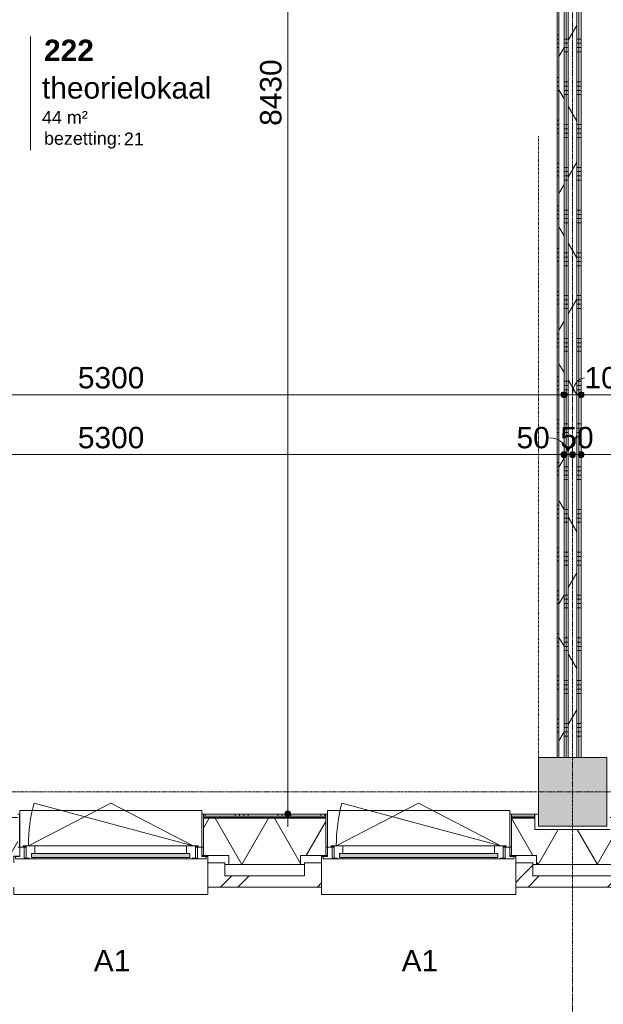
# Model space of a CAD drawing. Header units: millimetres. Extents: x 24475 to 74671, y -6152 to 32037.
# Tile 25 of 36: x 58127 to 61540, y 4158 to 9913. Entities that reach past the tile are written whole.
import ezdxf

# ---------------------------------------------------------------- set-up
doc = ezdxf.new("R2010")
doc.units = ezdxf.units.MM
doc.linetypes.add('Dash', pattern=[6.35, 3.175, -3.175])
doc.linetypes.add('stramien', pattern=[22.225, 12.7, -3.175, 3.175, -3.175])
doc.layers.add('00_Algemeen', color=7, linetype='Continuous', lineweight=9, true_color=0x00a600)
for name, color, linetype, lineweight in [('00_Algemeen-50', 7, 'Continuous', 9), ('05_Bouwplaatsvoorzieningen', 7, 'Continuous', 9), ('22_Metselwerk', 7, 'Continuous', 18), ('25_Metaalconstructiewerk', 7, 'Continuous', 9), ('30_Kozijnen-ramen-deuren', 7, 'Continuous', 9), ('42_Dekvloeren en vloersystemen', 7, 'Continuous', 9)]:
    doc.layers.add(name, color=color, linetype=linetype, lineweight=lineweight)
doc.styles.add('Arial_1', font='arial.ttf', dxfattribs={"height": 125})
doc.styles.add('Arial_4', font='arial.ttf', dxfattribs={"height": 1.5})
doc.styles.add('Arial_5', font='arial.ttf', dxfattribs={"height": 75})
doc.styles.add('Arial_B', font='arialbd.ttf', dxfattribs={"height": 125})
doc.dimstyles.new('00_AEE_maatvoering_2_5mm', dxfattribs={"dimscale": 304.8, "dimtxt": 127.532425, "dimasz": 0.459318, "dimexe": 0.246063, "dimexo": 0.0625, "dimgap": 0, "dimtad": 1, "dimdec": 0, "dimzin": 0, "dimdsep": 46, "dimtxsty": 'Arial_1', "dimblk1": 'DOTSMALL', "dimblk2": 'DOTSMALL', "dimsah": 1, "dimcen": 0.09, "dimdle": 0.246063, "dimazin": 0, "dimtfac": 1, "dimtdec": 4, "dimtix": 1, "dimtmove": 0, "dimatfit": 3, "dimfxl": 0.246063, "dimfxlon": 1, "dimtvp": 1, "dimtolj": 1, "dimtzin": 0, "dimarcsym": 2})
doc.dimstyles.new('00_AEE_maatvoering_2_5mm_1', dxfattribs={"dimscale": 304.8, "dimtxt": 127.532425, "dimasz": 0.459318, "dimexe": 0.246063, "dimexo": 0.0625, "dimgap": 0, "dimtad": 1, "dimdec": 0, "dimzin": 0, "dimdsep": 46, "dimtxsty": 'Arial_1', "dimblk1": 'DOTSMALL', "dimblk2": 'DOTSMALL', "dimsah": 1, "dimcen": 0.09, "dimdle": 0.246063, "dimazin": 0, "dimtfac": 1, "dimtdec": 4, "dimtix": 1, "dimtmove": 1, "dimatfit": 3, "dimfxl": 0.246063, "dimfxlon": 1, "dimtvp": 1, "dimtolj": 1, "dimtzin": 0, "dimarcsym": 2})
pattern_1 = [(360, (61309.98, 9550), (3e-13, 250), []), (360, (61309.98, 9525), (3e-13, 250), []), (360, (61309.98, 9500), (3e-13, 250), []), (360, (61309.98, 9475), (3e-13, 250), [])]
pattern_2 = [(60, (-3440.02, 0), (-346.4102, 200), []), (120, (-3440.02, 0), (-346.4102, -200), [])]
pattern_3 = [(45, (-3240.02, -2e-13), (-282.8427, 282.8427), []), (45, (-3140.02, -3e-13), (-282.8427, 282.8427), [])]

# ---------------------------------------------------------------- blocks, each defined once
blk = doc.blocks.new('Direct Shape - 2410-10368 v1 - IFC-model constructie _zonder onderbouw_ _MM21228_-1202395-02 tweede verdieping - D')
at = {"layer": '25_Metaalconstructiewerk'}
blk.add_hatch(color=256, dxfattribs=at).paths.add_polyline_path([(200, -200), (200, 200), (-200, 200), (-200, -200), (9.7, -200)])
for p, q in [((200, 200), (-200, 200)), ((-200, 200), (-200, -200)), ((200, -200), (200, 200)), ((-200, -200), (200, -200))]:
    blk.add_line(p, q, dxfattribs=at)
blk = doc.blocks.new('Direct Shape - NLRS_28_SC_TLB_kolom vierkant prefab_gen_AT_kolom vierkant_gen_lxb 400x400_800306-1202484-02 tweede verdieping - D')
blk.add_blockref('Direct Shape - 2410-10368 v1 - IFC-model constructie _zonder onderbouw_ _MM21228_-1202395-02 tweede verdieping - D', (0, 0))
blk = doc.blocks.new('2410-10368 v1 - IFC-model constructie _zonder onderbouw_ _MM21228__ifc-1-02 tweede verdieping - D')
at = {"layer": '25_Metaalconstructiewerk', "lineweight": 9}
blk.add_blockref('Direct Shape - NLRS_28_SC_TLB_kolom vierkant prefab_gen_AT_kolom vierkant_gen_lxb 400x400_800306-1202484-02 tweede verdieping - D', (64800, 5400), dxfattribs=at)
blk = doc.blocks.new('31_AEE_kozijnen_KA1_CS77 - AEE_CS 77_Raam merk A1-6832846-02 tweede verdieping - D')
at = {"layer": '30_Kozijnen-ramen-deuren', "true_color": 0xcccccc}
blk.add_hatch(color=254, dxfattribs=at).paths.add_polyline_path([(-443.9, -207.3), (-462.5, -207.3), (-462.5, -231.3), (462.5, -231.3), (462.5, -207.3), (414.1, -207.3)])
at = {"layer": '30_Kozijnen-ramen-deuren'}
for p, q in [((-481.5, -199.5), (-557.5, -199.5)), ((-557.5, -199.5), (-557.5, -212.3)), ((-557.5, -212.3), (-532.5, -212.3)), ((-532.5, -212.3), (-532.5, -267.5)), ((-506.5, -203.3), (-481.5, -203.3)), ((-506.5, -267.5), (-506.5, -203.3)), ((-494.5, -203.8), (-494.5, -272.5)), ((-476.5, -203.8), (-494.5, -203.8)), ((-481.5, -199.5), (-476.5, -199.5)), ((-481.5, -203.3), (-481.5, -199.5)), ((-476.5, -203.3), (-481.5, -203.3)), ((-443.5, -199.5), (-476.5, -199.5)), ((-476.5, -199.5), (-476.5, -203.8)), ((-462.5, -231.3), (-462.5, -207.3)), ((-462.5, -231.3), (-462.5, -207.3)), ((-462.5, -207.3), (462.5, -207.3)), ((443.5, -199.5), (-443.5, -199.5)), ((-443.5, -207.3), (-443.5, -199.5)), ((443.5, -199.5), (443.5, -207.3)), ((476.5, -199.5), (443.5, -199.5)), ((462.5, -207.3), (462.5, -231.3)), ((462.5, -231.3), (462.5, -207.3)), ((476.5, -199.5), (481.5, -199.5)), ((476.5, -203.8), (476.5, -199.5)), ((481.5, -203.3), (476.5, -203.3)), ((494.5, -203.8), (476.5, -203.8)), ((481.5, -199.5), (481.5, -203.3)), ((557.5, -199.5), (481.5, -199.5)), ((481.5, -203.3), (506.5, -203.3)), ((494.5, -272.5), (494.5, -203.8)), ((506.5, -203.3), (506.5, -267.5)), ((532.5, -267.5), (532.5, -212.3)), ((532.5, -212.3), (557.5, -212.3)), ((557.5, -212.3), (557.5, -199.5)), ((-532.5, -267.5), (-506.5, -267.5)), ((-494.5, -272.5), (-511.5, -272.5)), ((-511.5, -272.5), (-511.5, -276.5)), ((-511.5, -276.5), (-443.5, -276.5)), ((-494.5, -267.5), (-506.5, -267.5)), ((-481.5, -276.5), (0, -525.7)), ((-481.5, -276.5), (448.7, -525.7)), ((462.5, -231.3), (-462.5, -231.3)), ((-443.5, -276.5), (-443.5, -231.3)), ((443.5, -276.5), (-443.5, -276.5)), ((0, -525.7), (481.5, -276.5)), ((443.5, -231.3), (443.5, -276.5)), ((443.5, -276.5), (511.5, -276.5)), ((506.5, -267.5), (494.5, -267.5)), ((511.5, -272.5), (494.5, -272.5)), ((506.5, -267.5), (532.5, -267.5)), ((511.5, -276.5), (511.5, -272.5))]:
    blk.add_line(p, q, dxfattribs=at)
blk.add_arc((-481.5, -276.5), 963, 345, 360, dxfattribs=at)
blk = doc.blocks.new('31_AEE_DAI_Dagkant_Interieur - Zonder Onderkant-V21-02 tweede verdieping - D')
at = {"layer": '05_Bouwplaatsvoorzieningen'}
for p, q in [((-533, -267.5), (-542.5, -267.5)), ((-533, -461.5), (-533, -267.5)), ((533, -267.5), (533, -461.5)), ((542.5, -267.5), (533, -267.5)), ((-542.5, -461.5), (-533, -461.5)), ((533, -461.5), (542.5, -461.5))]:
    blk.add_line(p, q, dxfattribs=at)
blk = doc.blocks.new('31_AEE_DAI_Dagkant_Interieur - Zonder Onderkant-V22-02 tweede verdieping - D')
at = {"layer": '05_Bouwplaatsvoorzieningen'}
for p, q in [((-533, -267.5), (-542.5, -267.5)), ((-533, -461.5), (-533, -267.5)), ((533, -267.5), (533, -461.5)), ((542.5, -267.5), (533, -267.5)), ((-542.5, -461.5), (-533, -461.5)), ((533, -461.5), (542.5, -461.5))]:
    blk.add_line(p, q, dxfattribs=at)
blk = doc.blocks.new('42_AEE_VE_vensterbank - Standaard-6843292-02 tweede verdieping - D')
at = {"layer": '05_Bouwplaatsvoorzieningen'}
for p, q in [((-532.5, -482.5), (-532.5, -267.5)), ((532.5, -267.5), (532.5, -482.5)), ((-532.5, -482.5), (532.5, -482.5))]:
    blk.add_line(p, q, dxfattribs=at)
blk = doc.blocks.new('21_AEE_WA_lekdorpel - 21_AEE_WA_lekdorpel-V53-02 tweede verdieping - D')
at = {"layer": '05_Bouwplaatsvoorzieningen'}
for p, q in [((-567.5, -34), (-567.5, 8)), ((-567.5, 8), (567.5, 8)), ((567.5, 8), (567.5, -34)), ((-567.5, -213), (-567.5, -176)), ((-567.5, -215), (-567.5, -213)), ((-532.5, -213), (-567.5, -213)), ((-532.5, -215), (-567.5, -215)), ((567.5, -213), (532.5, -213)), ((567.5, -215), (532.5, -215)), ((567.5, -176), (567.5, -213)), ((567.5, -213), (567.5, -215))]:
    blk.add_line(p, q, dxfattribs=at)
blk = doc.blocks.new('00_AEE_tag_ruimte_groot_2192_zonder PVE - Naam nummer oppervlak bezettingsgraad-5019603-02 tweede verdieping - D')
at = {"layer": '00_Algemeen', "color": 7}
for p, q in [((-8.06, 7.73), (-8.06, 3.23)), ((-8.06, 3.23), (-8.06, 0.65)), ((-8.06, 0.65), (-8.06, -2.44)), ((-8.06, -2.44), (-8.06, -5.54))]:
    blk.add_line(p, q, dxfattribs=at)
at = {"layer": '00_Algemeen', "color": 8, "true_color": 0x808080, "insert": (-6.49, -3.42), "char_height": 1.5, "width": 10.8228, "attachment_point": 1, "style": 'Arial_4'}
blk.add_mtext('bezetting:', dxfattribs=at)
blk = doc.blocks.new('DIMBLOCK23-02 tweede verdieping - D')
at = {"layer": '00_Algemeen-50', "transparency": 16777216}
h = blk.add_hatch(color=256, dxfattribs=at)
edge = h.paths.add_edge_path()
edge.add_arc((56010, 7720.7), 17.5, 0, 360)
h = blk.add_hatch(color=256, dxfattribs=at)
edge = h.paths.add_edge_path()
edge.add_arc((61310, 7720.7), 17.5, 0, 360)
for p, q in [((56010, 7720.7), (56010, 7795.7)), ((61310, 7720.7), (61310, 7795.7)), ((56010, 7720.7), (61310, 7720.7)), ((56010, 7720.7), (56010, 7645.7)), ((61310, 7720.7), (61310, 7645.7))]:
    blk.add_line(p, q, dxfattribs=at)
for centre in [(56010, 7720.7), (61310, 7720.7)]:
    blk.add_circle(centre, 17.5, dxfattribs=at)
at = {"layer": '00_Algemeen-50', "color": 0, "transparency": 16777216, "insert": (58467.7, 7883), "char_height": 125, "width": 461.471, "attachment_point": 1, "line_spacing_factor": 0.941778, "style": 'Arial_1'}
blk.add_mtext('5300', dxfattribs=at)
blk = doc.blocks.new('_DotSmall')
at = {"color": 0, "linetype": 'ByBlock', "const_width": 0.5}
blk.add_lwpolyline([(-0.0625, 0, 1), (0.0625, 0, 1)], format="xyb", close=True, dxfattribs=at)
blk = doc.blocks.new('DIMBLOCK24-02 tweede verdieping - D')
at = {"layer": '00_Algemeen-50', "transparency": 16777216}
h = blk.add_hatch(color=256, dxfattribs=at)
edge = h.paths.add_edge_path()
edge.add_arc((61310, 7720.7), 17.5, 0, 360)
h = blk.add_hatch(color=256, dxfattribs=at)
edge = h.paths.add_edge_path()
edge.add_arc((61410, 7720.7), 17.5, 0, 360)
for p, q in [((61310, 7720.7), (61310, 7795.7)), ((61410, 7720.7), (61410, 7795.7)), ((61310, 7720.7), (61410, 7720.7)), ((61310, 7720.7), (61310, 7645.7)), ((61410, 7720.7), (61410, 7645.7))]:
    blk.add_line(p, q, dxfattribs=at)
for centre in [(61310, 7720.7), (61410, 7720.7)]:
    blk.add_circle(centre, 17.5, dxfattribs=at)
blk.add_ellipse((61429.8, 7720.7), major_axis=(0, 98.1), ratio=0.711803, start_param=0, end_param=1.570796, dxfattribs=at)
at = {"layer": '00_Algemeen-50', "color": 0, "transparency": 16777216, "insert": (61429.8, 7883), "char_height": 125, "width": 346.103, "attachment_point": 1, "line_spacing_factor": 0.941778, "style": 'Arial_1'}
blk.add_mtext('100', dxfattribs=at)
blk = doc.blocks.new('DIMBLOCK25-02 tweede verdieping - D')
at = {"layer": '00_Algemeen-50', "transparency": 16777216}
h = blk.add_hatch(color=256, dxfattribs=at)
edge = h.paths.add_edge_path()
edge.add_arc((61410, 7720.7), 17.5, 0, 360)
h = blk.add_hatch(color=256, dxfattribs=at)
edge = h.paths.add_edge_path()
edge.add_arc((66890, 7720.7), 17.5, 0, 360)
for p, q in [((61410, 7720.7), (61410, 7795.7)), ((66890, 7720.7), (66890, 7795.7)), ((61410, 7720.7), (66965, 7720.7)), ((61410, 7720.7), (61410, 7645.7)), ((66890, 7720.7), (66890, 7645.7))]:
    blk.add_line(p, q, dxfattribs=at)
for centre in [(61410, 7720.7), (66890, 7720.7)]:
    blk.add_circle(centre, 17.5, dxfattribs=at)
at = {"layer": '00_Algemeen-50', "color": 0, "transparency": 16777216, "insert": (63957.7, 7883), "char_height": 125, "width": 461.471, "attachment_point": 1, "line_spacing_factor": 0.941778, "style": 'Arial_1'}
blk.add_mtext('5480', dxfattribs=at)
blk = doc.blocks.new('DIMBLOCK85-02 tweede verdieping - D')
at = {"layer": '00_Algemeen-50', "transparency": 16777216}
h = blk.add_hatch(color=256, dxfattribs=at)
edge = h.paths.add_edge_path()
edge.add_arc((56010, 7370.7), 17.5, 0, 360)
h = blk.add_hatch(color=256, dxfattribs=at)
edge = h.paths.add_edge_path()
edge.add_arc((61310, 7370.7), 17.5, 0, 360)
for p, q in [((56010, 7370.7), (56010, 7445.7)), ((61310, 7370.7), (61310, 7445.7)), ((56010, 7370.7), (61310, 7370.7)), ((56010, 7370.7), (56010, 7295.7)), ((61310, 7370.7), (61310, 7295.7))]:
    blk.add_line(p, q, dxfattribs=at)
for centre in [(56010, 7370.7), (61310, 7370.7)]:
    blk.add_circle(centre, 17.5, dxfattribs=at)
at = {"layer": '00_Algemeen-50', "color": 0, "transparency": 16777216, "insert": (58467.7, 7533), "char_height": 125, "width": 461.471, "attachment_point": 1, "line_spacing_factor": 0.941778, "style": 'Arial_1'}
blk.add_mtext('5300', dxfattribs=at)
blk = doc.blocks.new('DIMBLOCK86-02 tweede verdieping - D')
at = {"layer": '00_Algemeen-50', "transparency": 16777216}
h = blk.add_hatch(color=256, dxfattribs=at)
edge = h.paths.add_edge_path()
edge.add_arc((61310, 7370.7), 17.5, 0, 360)
h = blk.add_hatch(color=256, dxfattribs=at)
edge = h.paths.add_edge_path()
edge.add_arc((61360, 7370.7), 17.5, 0, 360)
for p, q in [((61310, 7370.7), (61310, 7445.7)), ((61360, 7370.7), (61360, 7445.7)), ((61310, 7370.7), (61360, 7370.7)), ((61310, 7370.7), (61310, 7295.7)), ((61360, 7370.7), (61360, 7295.7))]:
    blk.add_line(p, q, dxfattribs=at)
for centre in [(61310, 7370.7), (61360, 7370.7)]:
    blk.add_circle(centre, 17.5, dxfattribs=at)
blk.add_ellipse((61224.7, 7370.7), major_axis=(110.3, 0), ratio=0.889733, start_param=0, end_param=1.570796, dxfattribs=at)
at = {"layer": '00_Algemeen-50', "color": 0, "transparency": 16777216, "insert": (61032.4, 7533), "char_height": 125, "width": 230.736, "attachment_point": 1, "line_spacing_factor": 0.941778, "style": 'Arial_1'}
blk.add_mtext('50', dxfattribs=at)
blk = doc.blocks.new('DIMBLOCK87-02 tweede verdieping - D')
at = {"layer": '00_Algemeen-50', "transparency": 16777216}
h = blk.add_hatch(color=256, dxfattribs=at)
edge = h.paths.add_edge_path()
edge.add_arc((61360, 7370.7), 17.5, 0, 360)
h = blk.add_hatch(color=256, dxfattribs=at)
edge = h.paths.add_edge_path()
edge.add_arc((61410, 7370.7), 17.5, 0, 360)
for p, q in [((61360, 7370.7), (61360, 7445.7)), ((61410, 7370.7), (61410, 7445.7)), ((61360, 7370.7), (61410, 7370.7)), ((61360, 7370.7), (61360, 7295.7)), ((61410, 7370.7), (61410, 7295.7))]:
    blk.add_line(p, q, dxfattribs=at)
for centre in [(61360, 7370.7), (61410, 7370.7)]:
    blk.add_circle(centre, 17.5, dxfattribs=at)
at = {"layer": '00_Algemeen-50', "color": 0, "transparency": 16777216, "insert": (61288.8, 7533), "char_height": 125, "width": 230.736, "attachment_point": 1, "line_spacing_factor": 0.941778, "style": 'Arial_1'}
blk.add_mtext('50', dxfattribs=at)
blk = doc.blocks.new('DIMBLOCK88-02 tweede verdieping - D')
at = {"layer": '00_Algemeen-50', "transparency": 16777216}
h = blk.add_hatch(color=256, dxfattribs=at)
edge = h.paths.add_edge_path()
edge.add_arc((61410, 7370.7), 17.5, 0, 360)
h = blk.add_hatch(color=256, dxfattribs=at)
edge = h.paths.add_edge_path()
edge.add_arc((66760, 7370.7), 17.5, 0, 360)
for p, q in [((61410, 7370.7), (61410, 7445.7)), ((66760, 7370.7), (66760, 7445.7)), ((61410, 7370.7), (66760, 7370.7)), ((61410, 7370.7), (61410, 7295.7)), ((66760, 7370.7), (66760, 7295.7))]:
    blk.add_line(p, q, dxfattribs=at)
for centre in [(61410, 7370.7), (66760, 7370.7)]:
    blk.add_circle(centre, 17.5, dxfattribs=at)
at = {"layer": '00_Algemeen-50', "color": 0, "transparency": 16777216, "insert": (63892.7, 7533), "char_height": 125, "width": 461.471, "attachment_point": 1, "line_spacing_factor": 0.941778, "style": 'Arial_1'}
blk.add_mtext('5350', dxfattribs=at)
blk = doc.blocks.new('DIMBLOCK105-02 tweede verdieping - D')
at = {"layer": '00_Algemeen-50', "transparency": 16777216}
h = blk.add_hatch(color=256, dxfattribs=at)
edge = h.paths.add_edge_path()
edge.add_arc((59695, 13700), 17.5, 0, 360)
h = blk.add_hatch(color=256, dxfattribs=at)
edge = h.paths.add_edge_path()
edge.add_arc((59695, 5270), 17.5, 0, 360)
for p, q in [((59695, 13700), (59620, 13700)), ((59695, 13700), (59695, 5195)), ((59695, 13700), (59770, 13700)), ((59695, 5270), (59620, 5270)), ((59695, 5270), (59770, 5270))]:
    blk.add_line(p, q, dxfattribs=at)
for centre in [(59695, 13700), (59695, 5270)]:
    blk.add_circle(centre, 17.5, dxfattribs=at)
at = {"layer": '00_Algemeen-50', "color": 0, "transparency": 16777216, "insert": (59532.7, 9292.7), "char_height": 125, "width": 461.471, "attachment_point": 1, "rotation": 90, "line_spacing_factor": 0.941778, "style": 'Arial_1'}
blk.add_mtext('8430', dxfattribs=at)

msp = doc.modelspace()

# ---------------------------------------------------------------- hatches: boundary and pattern name
at = {"layer": '22_Metselwerk', "lineweight": 9}
h = msp.add_hatch(dxfattribs=at)
h.set_pattern_fill('FP_119', color=256, angle=90, style=0, pattern_type=2)
h.set_pattern_definition([(180, (61309.98, 9750), (-4e-13, -250), []), (180, (61309.98, 9775), (-4e-13, -250), []), (180, (61309.98, 9800), (-4e-13, -250), []), (180, (61309.98, 9825), (-4e-13, -250), [])])
h.paths.add_polyline_path([(61280, 5600), (61280, 13700), (61270, 13700), (61270, 5600)])
h = msp.add_hatch(dxfattribs=at)
h.set_pattern_fill('FP_13', color=256, angle=60, style=0, pattern_type=2)
h.set_pattern_definition(pattern_2)
h.paths.add_polyline_path([(61310, 5600), (61310, 13725), (61280, 13725), (61280, 5600)])
h = msp.add_hatch(dxfattribs=at)
h.set_pattern_fill('FP_19', color=256, angle=90, style=0, pattern_type=2)
h.set_pattern_definition(pattern_1)
h.paths.add_polyline_path([(61310, 5600), (61322.5, 5600), (61322.5, 13700), (61310, 13700), (61310, 9815.3)])
h = msp.add_hatch(dxfattribs=at)
h.set_pattern_fill('FP_19', color=256, angle=90, style=0, pattern_type=2)
h.set_pattern_definition(pattern_1)
h.paths.add_polyline_path([(61335, 5600), (61335, 13700), (61322.5, 13700), (61322.5, 5600)])
h = msp.add_hatch(dxfattribs=at)
h.set_pattern_fill('FP_11', color=256, angle=60, style=0, pattern_type=2)
h.set_pattern_definition(pattern_2)
h.paths.add_polyline_path([(61335, 5600), (61385, 5600), (61385, 13725), (61335, 13725), (61335, 9815.3)])
h = msp.add_hatch(dxfattribs=at)
h.set_pattern_fill('FP_19', color=256, angle=90, style=0, pattern_type=2)
h.set_pattern_definition(pattern_1)
h.paths.add_polyline_path([(61397.5, 5600), (61397.5, 13712.5), (61385, 13712.5), (61385, 5600)])
h = msp.add_hatch(dxfattribs=at)
h.set_pattern_fill('FP_19', color=256, angle=90, style=0, pattern_type=2)
h.set_pattern_definition(pattern_1)
h.paths.add_polyline_path([(61410, 5600), (61410, 13700), (61397.5, 13700), (61397.5, 5600)])
h = msp.add_hatch(dxfattribs=at)
h.set_pattern_fill('FP_66', color=256, angle=60, style=0, pattern_type=2)
h.set_pattern_definition([(60, (53537.23, 4975.5), (-259.8076, 150), []), (120, (53537.23, 4975.5), (-259.8076, -150), [])])
h.paths.add_polyline_path([(67184.5, 4975.5), (67184.5, 5245.5), (66980, 5245.5), (66980, 5180), (66540, 5180), (66540, 5245.5), (61580, 5245.5), (61580, 5180), (61140, 5180), (61140, 5245.5), (61002.5, 5245.5), (61002.5, 5027.5), (61150, 5027.5), (61150, 4975.5), (65027, 4975.5)])
h.paths.add_polyline_path([(59770, 4975.5), (59770, 5027.5), (59917.5, 5027.5), (59917.5, 5245.5), (59202.5, 5245.5), (59202.5, 5027.5), (59350, 5027.5), (59350, 4975.5), (59731.7, 4975.5)])
h.paths.add_polyline_path([(57746, 4975.5), (57970, 4975.5), (57970, 5027.5), (58117.5, 5027.5), (58117.5, 5245.5), (57402.5, 5245.5), (57402.5, 5027.5), (57550, 5027.5), (57550, 4975.5)])
h.paths.add_polyline_path([(56170, 4975.5), (56170, 5027.5), (56317.5, 5027.5), (56317.5, 5245.5), (56180, 5245.5), (56180, 5180), (55740, 5180), (55740, 5245.5), (55602.5, 5245.5), (55602.5, 5027.5), (55750, 5027.5), (55750, 4975.5), (55760.2, 4975.5)])
h.paths.add_polyline_path([(54370, 4975.5), (54370, 5027.5), (54517.5, 5027.5), (54517.5, 5245.5), (53802.5, 5245.5), (53802.5, 5027.5), (53950, 5027.5), (53950, 4975.5)])
h.paths.add_polyline_path([(52570, 4975.5), (52570, 5027.5), (52717.5, 5027.5), (52717.5, 5245.5), (52002.5, 5245.5), (52002.5, 5027.5), (52150, 5027.5), (52150, 4975.5), (52450.7, 4975.5)])
h.paths.add_polyline_path([(50465, 4975.5), (50770, 4975.5), (50770, 5027.5), (50917.5, 5027.5), (50917.5, 5245.5), (50780, 5245.5), (50780, 5180), (50340, 5180), (50340, 5245.5), (50202.5, 5245.5), (50202.5, 5027.5), (50350, 5027.5), (50350, 4975.5)])
h.paths.add_polyline_path([(48550, 4975.5), (48970, 4975.5), (48970, 5027.5), (49117.5, 5027.5), (49117.5, 5245.5), (48402.5, 5245.5), (48402.5, 5027.5), (48550, 5027.5)])
h.paths.add_polyline_path([(47170, 4975.5), (47170, 5027.5), (47317.5, 5027.5), (47317.5, 5245.5), (46602.5, 5245.5), (46602.5, 5027.5), (46750, 5027.5), (46750, 4975.5), (47155.4, 4975.5)])
h.paths.add_polyline_path([(45169.7, 4975.5), (45370, 4975.5), (45370, 5027.5), (45517.5, 5027.5), (45517.5, 5245.5), (45380, 5245.5), (45380, 5180), (44940, 5180), (44940, 5245.5), (44802.5, 5245.5), (44802.5, 5027.5), (44950, 5027.5), (44950, 4975.5)])
h.paths.add_polyline_path([(43150, 4975.5), (43570, 4975.5), (43570, 5027.5), (43717.5, 5027.5), (43717.5, 5245.5), (43002.5, 5245.5), (43002.5, 5027.5), (43150, 5027.5)])
h.paths.add_polyline_path([(41198.3, 4975.5), (41770, 4975.5), (41770, 5027.5), (41917.5, 5027.5), (41917.5, 5245.5), (39980, 5245.5), (39980, 5180), (39914.5, 5180), (39914.5, 4975.5), (40184.5, 4975.5)])
h = msp.add_hatch(dxfattribs=at)
h.set_pattern_fill('FP_65', color=256, angle=90, style=0, pattern_type=2)
h.set_pattern_definition([(90, (53637.23, 4975.5), (-250, -8e-13), []), (90, (53662.23, 4975.5), (-250, -8e-13), []), (90, (53687.23, 4975.5), (-250, -8e-13), []), (90, (53712.23, 4975.5), (-250, -8e-13), [])])
h.paths.add_polyline_path([(66540, 5257.5), (66540, 5270), (61580, 5270), (61580, 5257.5), (65027, 5257.5)])
h.paths.add_polyline_path([(61140, 5257.5), (61140, 5270), (61002.5, 5270), (61002.5, 5257.5), (61055.5, 5257.5)])
h.paths.add_polyline_path([(59731.7, 5257.5), (59917.5, 5257.5), (59917.5, 5270), (59202.5, 5270), (59202.5, 5257.5)])
h.paths.add_polyline_path([(58117.5, 5257.5), (58117.5, 5270), (57402.5, 5270), (57402.5, 5257.5), (57746, 5257.5)])
h.paths.add_polyline_path([(56180, 5257.5), (56317.5, 5257.5), (56317.5, 5270), (56180, 5270), (56180, 5268.9)])
h.paths.add_polyline_path([(54436.4, 5257.5), (54517.5, 5257.5), (54517.5, 5270), (53802.5, 5270), (53802.5, 5257.5)])
h.paths.add_polyline_path([(55602.5, 5257.5), (55740, 5257.5), (55740, 5270), (55602.5, 5270), (55602.5, 5268.9)])
h.paths.add_polyline_path([(52450.7, 5257.5), (52717.5, 5257.5), (52717.5, 5270), (52002.5, 5270), (52002.5, 5257.5)])
h.paths.add_polyline_path([(50340, 5257.5), (50340, 5270), (50202.5, 5270), (50202.5, 5257.5)])
h.paths.add_polyline_path([(50780, 5257.5), (50917.5, 5257.5), (50917.5, 5270), (50780, 5270), (50780, 5268.9)])
h.paths.add_polyline_path([(48402.5, 5257.5), (49117.5, 5257.5), (49117.5, 5270), (48402.5, 5270), (48402.5, 5268.9)])
h.paths.add_polyline_path([(47155.4, 5257.5), (47317.5, 5257.5), (47317.5, 5270), (46602.5, 5270), (46602.5, 5257.5)])
h.paths.add_polyline_path([(45380, 5257.5), (45517.5, 5257.5), (45517.5, 5270), (45380, 5270), (45380, 5268.9)])
h.paths.add_polyline_path([(44802.5, 5257.5), (44940, 5257.5), (44940, 5270), (44802.5, 5270), (44802.5, 5268.9)])
h.paths.add_polyline_path([(43717.5, 5257.5), (43717.5, 5270), (43002.5, 5270), (43002.5, 5257.5), (43184, 5257.5)])
h.paths.add_polyline_path([(41917.5, 5257.5), (41917.5, 5270), (39980, 5270), (39980, 5257.5), (41198.3, 5257.5)])
h = msp.add_hatch(dxfattribs=at)
h.set_pattern_fill('FP_67', color=256, style=0, pattern_type=2)
h.set_pattern_definition([(0, (53537.228, 4975.5), (8e-15, 25), [])])
h.paths.add_polyline_path([(66540, 5245.5), (66540, 5257.5), (61580, 5257.5), (61580, 5245.5), (65027, 5245.5)])
h.paths.add_polyline_path([(59917.5, 5245.5), (59917.5, 5257.5), (59202.5, 5257.5), (59202.5, 5245.5), (59731.7, 5245.5)])
h.paths.add_polyline_path([(61140, 5245.5), (61140, 5257.5), (61002.5, 5257.5), (61002.5, 5245.5), (61055.5, 5245.5)])
h.paths.add_polyline_path([(58117.5, 5245.5), (58117.5, 5257.5), (57402.5, 5257.5), (57402.5, 5245.5), (57746, 5245.5)])
h.paths.add_polyline_path([(56317.5, 5245.5), (56317.5, 5257.5), (56180, 5257.5), (56180, 5245.5)])
h.paths.add_polyline_path([(55602.5, 5245.5), (55740, 5245.5), (55740, 5257.5), (55602.5, 5257.5)])
h.paths.add_polyline_path([(54436.4, 5245.5), (54517.5, 5245.5), (54517.5, 5257.5), (53802.5, 5257.5), (53802.5, 5245.5)])
h.paths.add_polyline_path([(52717.5, 5245.5), (52717.5, 5257.5), (52002.5, 5257.5), (52002.5, 5245.5), (52450.7, 5245.5)])
h.paths.add_polyline_path([(50917.5, 5245.5), (50917.5, 5257.5), (50780, 5257.5), (50780, 5245.5)])
h.paths.add_polyline_path([(50340, 5245.5), (50340, 5257.5), (50202.5, 5257.5), (50202.5, 5245.5)])
h.paths.add_polyline_path([(49117.5, 5245.5), (49117.5, 5257.5), (48402.5, 5257.5), (48402.5, 5245.5), (48479.3, 5245.5)])
h.paths.add_polyline_path([(46602.5, 5245.5), (47317.5, 5245.5), (47317.5, 5257.5), (46602.5, 5257.5)])
h.paths.add_polyline_path([(44802.5, 5245.5), (44940, 5245.5), (44940, 5257.5), (44802.5, 5257.5)])
h.paths.add_polyline_path([(45380, 5245.5), (45517.5, 5245.5), (45517.5, 5257.5), (45380, 5257.5)])
h.paths.add_polyline_path([(43717.5, 5245.5), (43717.5, 5257.5), (43002.5, 5257.5), (43002.5, 5245.5), (43184, 5245.5)])
h.paths.add_polyline_path([(41917.5, 5245.5), (41917.5, 5257.5), (39980, 5257.5), (39980, 5245.5), (41198.3, 5245.5)])
h = msp.add_hatch(dxfattribs=at)
h.set_pattern_fill('FP_71', color=256, angle=45, style=0, pattern_type=2)
h.set_pattern_definition(pattern_3)
h.paths.add_polyline_path([(61027.5, 4908.5), (61127.5, 4908.5), (61127.5, 4984.5), (61027.5, 4984.5)])
h = msp.add_hatch(dxfattribs=at)
h.set_pattern_fill('FP_71', color=256, angle=45, style=0, pattern_type=2)
h.set_pattern_definition(pattern_3)
h.paths.add_polyline_path([(67317.5, 4842.5), (67317.5, 4908.5), (61027.5, 4908.5), (61027.5, 4842.5), (65027, 4842.5)])
h.paths.add_polyline_path([(59731.7, 4842.5), (59892.5, 4842.5), (59892.5, 4908.5), (59227.5, 4908.5), (59227.5, 4842.5)])
h.paths.add_polyline_path([(57427.5, 4842.5), (58092.5, 4842.5), (58092.5, 4908.5), (57427.5, 4908.5)])
h.paths.add_polyline_path([(55627.5, 4842.5), (56292.5, 4842.5), (56292.5, 4908.5), (55627.5, 4908.5)])
h.paths.add_polyline_path([(53827.5, 4842.5), (54492.5, 4842.5), (54492.5, 4908.5), (53827.5, 4908.5)])
h.paths.add_polyline_path([(52027.5, 4842.5), (52692.5, 4842.5), (52692.5, 4908.5), (52027.5, 4908.5)])
h.paths.add_polyline_path([(50227.5, 4842.5), (50892.5, 4842.5), (50892.5, 4908.5), (50227.5, 4908.5)])
h.paths.add_polyline_path([(49092.5, 4842.5), (49092.5, 4908.5), (48427.5, 4908.5), (48427.5, 4842.5), (48479.3, 4842.5)])
h.paths.add_polyline_path([(47292.5, 4842.5), (47292.5, 4908.5), (46627.5, 4908.5), (46627.5, 4842.5), (47155.4, 4842.5)])
h.paths.add_polyline_path([(44827.5, 4842.5), (45492.5, 4842.5), (45492.5, 4908.5), (44827.5, 4908.5)])
h.paths.add_polyline_path([(43692.5, 4842.5), (43692.5, 4908.5), (43027.5, 4908.5), (43027.5, 4842.5), (43184, 4842.5)])
h.paths.add_polyline_path([(41198.3, 4842.5), (41892.5, 4842.5), (41892.5, 4908.5), (40345, 4908.5), (40345, 4842.5)])

# ---------------------------------------------------------------- linework, layer by layer
at = {"layer": '00_Algemeen', "color": 150, "linetype": 'stramien', "true_color": 0x0080ff}
for p, q in [((61360, -4950.1), (61360, 31736.6)), ((74371.4, 5400), (25788, 5400))]:
    msp.add_line(p, q, dxfattribs=at)
at = {"layer": '00_Algemeen', "color": 7, "linetype": 'Dash'}
msp.add_line((61160, 9231.5), (61160, 5600), dxfattribs=at)
at = {"layer": '22_Metselwerk'}
for p, q in [((61385, 5600), (61385, 13999)), ((61335, 13725), (61335, 5600)), ((61335, 5600), (61385, 5600)), ((59202.5, 5245.5), (59202.5, 5027.5)), ((59202.5, 5245.5), (59917.5, 5245.5)), ((59917.5, 5027.5), (59917.5, 5245.5)), ((61002.5, 5245.5), (61002.5, 5027.5)), ((61002.5, 5245.5), (61140, 5245.5)), ((61140, 5180), (61140, 5245.5)), ((61580, 5180), (61140, 5180)), ((59202.5, 5027.5), (59350, 5027.5)), ((59350, 5027.5), (59350, 4975.5)), ((59770, 4975.5), (59770, 5027.5)), ((59770, 5027.5), (59917.5, 5027.5)), ((61002.5, 5027.5), (61150, 5027.5)), ((61150, 5027.5), (61150, 4975.5)), ((59350, 4975.5), (59770, 4975.5)), ((61150, 4975.5), (67184.5, 4975.5))]:
    msp.add_line(p, q, dxfattribs=at)
at = {"layer": '22_Metselwerk', "lineweight": 9}
for p, q in [((61397.5, 13999), (61397.5, 5600)), ((61410, 5600), (61410, 13999)), ((61270, 13700), (61270, 5600)), ((61280, 5600), (61280, 13725)), ((61310, 5600), (61310, 13725)), ((61322.5, 13700), (61322.5, 5600)), ((61270, 5600), (61335, 5600)), ((61385, 5600), (61410, 5600)), ((59917.5, 5270), (59202.5, 5270)), ((59202.5, 5270), (59202.5, 5245.5)), ((59202.5, 5257.5), (59917.5, 5257.5)), ((59917.5, 5245.5), (59917.5, 5270)), ((61140, 5270), (61002.5, 5270)), ((61002.5, 5270), (61002.5, 5245.5)), ((61002.5, 5257.5), (61140, 5257.5)), ((61140, 5245.5), (61140, 5270)), ((59202.5, 5027.5), (59192.5, 5027.5)), ((59927.5, 5027.5), (59917.5, 5027.5)), ((61002.5, 5027.5), (60992.5, 5027.5)), ((59327.5, 4984.5), (59227.5, 4984.5)), ((59227.5, 4984.5), (59227.5, 4842.5)), ((59327.5, 4908.5), (59327.5, 4984.5)), ((59350, 4975.5), (59327.5, 4975.5)), ((59792.5, 4975.5), (59770, 4975.5)), ((59892.5, 4984.5), (59792.5, 4984.5)), ((59792.5, 4984.5), (59792.5, 4908.5)), ((59892.5, 4908.5), (59892.5, 4984.5)), ((61127.5, 4984.5), (61027.5, 4984.5)), ((61027.5, 4984.5), (61027.5, 4842.5)), ((61127.5, 4908.5), (61127.5, 4984.5)), ((61150, 4975.5), (61127.5, 4975.5)), ((59792.5, 4908.5), (59327.5, 4908.5)), ((59892.5, 4842.5), (59892.5, 4908.5)), ((67251.5, 4908.5), (61127.5, 4908.5)), ((59227.5, 4842.5), (59892.5, 4842.5)), ((61027.5, 4842.5), (67317.5, 4842.5))]:
    msp.add_line(p, q, dxfattribs=at)
at = {"layer": '42_Dekvloeren en vloersystemen'}
msp.add_line((61140, 5270), (61160, 5270), dxfattribs=at)

# ---------------------------------------------------------------- block references
at = {"lineweight": 5}
msp.add_blockref('2410-10368 v1 - IFC-model constructie _zonder onderbouw_ _MM21228__ifc-1-02 tweede verdieping - D', (-3440, 0), dxfattribs=at)
at = {"layer": '00_Algemeen', "color": 8, "true_color": 0x808080, "xscale": 49.99999999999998, "yscale": 49.99999999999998, "zscale": 49.99999999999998}
msp.add_blockref('00_AEE_tag_ruimte_groot_2192_zonder PVE - Naam nummer oppervlak bezettingsgraad-5019603-02 tweede verdieping - D', (58594.2, 9428.1), dxfattribs=at)
at = {"layer": '05_Bouwplaatsvoorzieningen', "rotation": 180}
for name, p in [('31_AEE_DAI_Dagkant_Interieur - Zonder Onderkant-V22-02 tweede verdieping - D', (58660, 4808.5)), ('42_AEE_VE_vensterbank - Standaard-6843292-02 tweede verdieping - D', (58660, 4808.5)), ('31_AEE_DAI_Dagkant_Interieur - Zonder Onderkant-V21-02 tweede verdieping - D', (60460, 4808.5)), ('42_AEE_VE_vensterbank - Standaard-6843292-02 tweede verdieping - D', (60460, 4808.5)), ('21_AEE_WA_lekdorpel - 21_AEE_WA_lekdorpel-V53-02 tweede verdieping - D', (58660, 4808.5)), ('21_AEE_WA_lekdorpel - 21_AEE_WA_lekdorpel-V53-02 tweede verdieping - D', (60460, 4808.5))]:
    msp.add_blockref(name, p, dxfattribs=at)
at = {"layer": '30_Kozijnen-ramen-deuren', "rotation": 180}
for p in [(58660, 4808.5), (60460, 4808.5)]:
    msp.add_blockref('31_AEE_kozijnen_KA1_CS77 - AEE_CS 77_Raam merk A1-6832846-02 tweede verdieping - D', p, dxfattribs=at)

# ---------------------------------------------------------------- texts
at = {"layer": '00_Algemeen', "color": 7, "char_height": 125, "attachment_point": 1}
for s, insert, width, style in [('222', (58269.9, 9796.5), 348.734, 'Arial_B'), ('theorielokaal', (58257.9, 9577.1), 1182.489, 'Arial_1')]:
    msp.add_mtext(s, dxfattribs=dict(at, insert=insert, width=width, style=style))
at = {"layer": '00_Algemeen', "color": 8, "true_color": 0x808080, "char_height": 75, "attachment_point": 1, "style": 'Arial_5'}
for s, insert, width in [('44 m²', (58257.9, 9379.7), 332.7), ('21', (58736.5, 9253.4), 144.304)]:
    msp.add_mtext(s, dxfattribs=dict(at, insert=insert, width=width))
at = {"layer": '30_Kozijnen-ramen-deuren', "char_height": 125, "width": 256.54, "attachment_point": 1, "style": 'Arial_1'}
for insert in [(58560.7, 4475.4), (60360.7, 4475.4)]:
    msp.add_mtext('A1', dxfattribs=dict(at, insert=insert))

# ---------------------------------------------------------------- dimensions: what is measured, and where the dimension line sits
at = {"layer": '00_Algemeen', "color": 7}
dim = msp.add_linear_dim(base=(59695, 5270), p1=(59770, 13700), p2=(59770, 5270), angle=90, dimstyle='00_AEE_maatvoering_2_5mm', override={"dimpost": '<>', "dimfxl": 8430}, dxfattribs=at)
dim.commit()
dim.dimension.update_dxf_attribs({"geometry": 'DIMBLOCK105-02 tweede verdieping - D', "text_midpoint": (59631.1, 9485)})
for base, p1, p2, override, picture, middle in [((61310, 7720.7), (56010, 7795.7), (61310, 7795.7), {"dimpost": '<>', "dimfxl": 5300}, 'DIMBLOCK23-02 tweede verdieping - D', (58660, 7784.6)), ((66890, 7720.7), (61410, 7795.7), (66890, 7795.7), {"dimpost": '<>', "dimfxl": 5480}, 'DIMBLOCK25-02 tweede verdieping - D', (64150, 7784.5)), ((61310, 7370.7), (56010, 7445.7), (61310, 7445.7), {"dimpost": '<>', "dimfxl": 5300}, 'DIMBLOCK85-02 tweede verdieping - D', (58660, 7434.6)), ((61410, 7370.7), (61360, 7445.7), (61410, 7445.7), {"dimpost": '<>', "dimfxl": 49.999999}, 'DIMBLOCK87-02 tweede verdieping - D', (61385, 7434.5)), ((66760, 7370.7), (61410, 7445.7), (66760, 7445.7), {"dimpost": '<>', "dimfxl": 5350}, 'DIMBLOCK88-02 tweede verdieping - D', (64085, 7434.6))]:
    dim = msp.add_linear_dim(base=base, p1=p1, p2=p2, dimstyle='00_AEE_maatvoering_2_5mm', override=override, dxfattribs=at)
    dim.commit()
    dim.dimension.update_dxf_attribs({"geometry": picture, "text_midpoint": middle})
for base, p1, p2, override, picture, middle in [((61410, 7720.7), (61310, 7795.7), (61410, 7795.7), {"dimpost": '<>', "dimfxl": 100}, 'DIMBLOCK24-02 tweede verdieping - D', (61602.9, 7799.7)), ((61360, 7370.7), (61310, 7445.7), (61360, 7445.7), {"dimpost": '<>', "dimfxl": 50.000001}, 'DIMBLOCK86-02 tweede verdieping - D', (61147.8, 7449.7))]:
    dim = msp.add_linear_dim(base=base, p1=p1, p2=p2, dimstyle='00_AEE_maatvoering_2_5mm_1', override=override, dxfattribs=at)
    dim.commit()
    dim.dimension.update_dxf_attribs({"geometry": picture, "text_midpoint": middle, "dimtype": 160})

doc.saveas('drawing.dxf')
